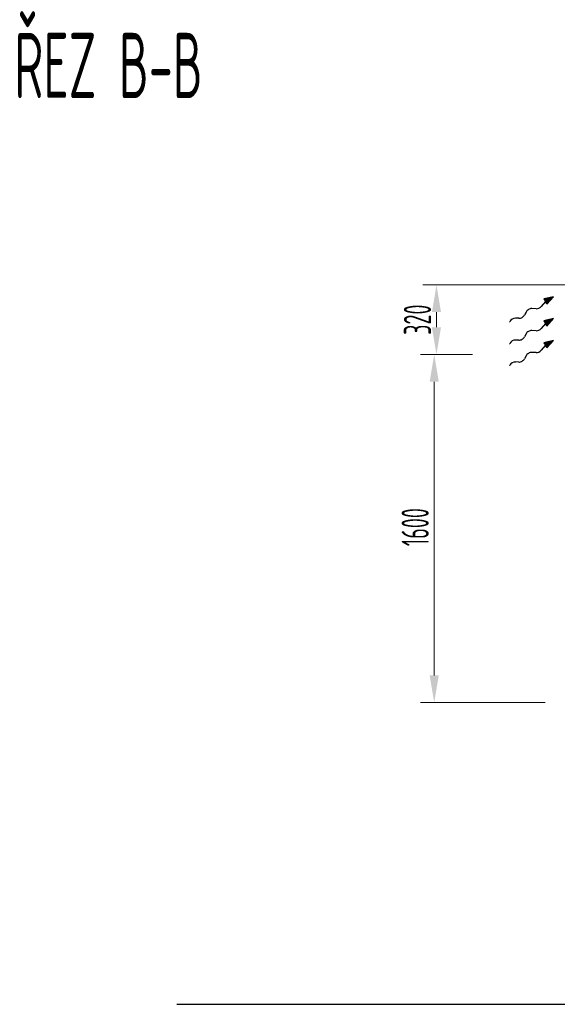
# Model space of a CAD drawing. Header units: millimetres. Extents: x 8221 to 89444, y -105166 to -5578.
# Tile 65 of 118: x 8221 to 10692, y -29046 to -24519. Entities that reach past the tile are written whole.
import ezdxf

# ---------------------------------------------------------------- set-up
doc = ezdxf.new("R2010")
doc.units = ezdxf.units.MM
doc.layers.add('UT_KOTY - DIMENZE', color=7, linetype='Continuous', lineweight=5)
doc.layers.add('VZT_50 POPIS - OBECNE', color=7, linetype='Continuous', lineweight=13)
doc.styles.add('ISOCP 2.5', font='isocp.shx', dxfattribs={"width": 0.6, "height": 2.5})

msp = doc.modelspace()

# ---------------------------------------------------------------- linework, layer by layer
at = {"color": 8}
msp.add_line((8944.1, -29045.8), (17704.1, -29045.8), dxfattribs=at)
at = {"layer": 'UT_KOTY - DIMENZE'}
for p, q in [((10965.2, -25738.4), (10074.6, -25738.4)), ((10137.1, -25933.4), (10137.1, -25863.4)), ((10237.6, -26058.4), (10064.2, -26058.4)), ((10302.8, -26058.4), (10074.6, -26058.4)), ((10126.7, -27533.8), (10126.7, -26183.4)), ((10636.3, -27658.8), (10064.2, -27658.8))]:
    msp.add_line(p, q, dxfattribs=at)
for points in [[(10116.3, -25863.4), (10157.9, -25863.4), (10137.1, -25738.4)], [(10116.3, -25933.4), (10157.9, -25933.4), (10137.1, -26058.4)], [(10105.8, -26183.4), (10147.5, -26183.4), (10126.7, -26058.4)], [(10105.8, -27533.8), (10147.5, -27533.8), (10126.7, -27658.8)]]:
    msp.add_solid(points, dxfattribs=at)
at = {"layer": 'VZT_50 POPIS - OBECNE', "color": 0, "lineweight": -2}
for p, q in [((10674.8, -25792.6), (10630.7, -25802.7)), ((10645, -25826.6), (10674.8, -25792.6)), ((10637.9, -25814.6), (10617.9, -25837.4)), ((10630.7, -25802.7), (10637.9, -25814.6)), ((10645, -25826.6), (10637.9, -25814.6)), ((10515.7, -25891.9), (10500.4, -25891.3)), ((10548.7, -25863.2), (10542.3, -25876.1)), ((10594.8, -25848.1), (10575.3, -25847.4)), ((10637.9, -25915.4), (10617.9, -25938.2)), ((10674.8, -25893.4), (10630.7, -25903.4)), ((10630.7, -25903.4), (10637.9, -25915.4)), ((10645, -25927.4), (10637.9, -25915.4)), ((10645, -25927.4), (10674.8, -25893.4)), ((10548.7, -25964), (10542.3, -25976.9)), ((10594.8, -25948.9), (10575.3, -25948.2)), ((10515.7, -25992.7), (10500.4, -25992.1)), ((10637.9, -26016.2), (10617.9, -26039)), ((10674.8, -25994.2), (10630.7, -26004.3)), ((10630.7, -26004.3), (10637.9, -26016.2)), ((10645, -26028.2), (10637.9, -26016.2)), ((10645, -26028.2), (10674.8, -25994.2)), ((10548.7, -26064.8), (10542.3, -26077.7)), ((10594.8, -26049.7), (10575.3, -26049)), ((10515.7, -26093.5), (10500.4, -26092.9))]:
    msp.add_line(p, q, dxfattribs=at)
at = {"layer": 'VZT_50 POPIS - OBECNE'}
for p, q in [((10474.2, -25906.3), (10472.5, -25909.5)), ((10474.2, -26007.1), (10472.5, -26010.3)), ((10474.2, -26107.9), (10472.5, -26111.1))]:
    msp.add_line(p, q, dxfattribs=at)
at = {"layer": 'VZT_50 POPIS - OBECNE', "color": 0, "lineweight": -2}
for centre, start_param, end_param in [((10603.3, -25832.2), 3.908129, 5.191299), ((10491.9, -25907.3), 0.766537, 2.320574), ((10524.2, -25876), 3.908129, 5.516649), ((10566.7, -25863.3), 0.766537, 2.375056), ((10524.2, -25976.8), 3.908129, 5.516649), ((10566.7, -25964.1), 0.766537, 2.375056), ((10603.3, -25933), 3.908129, 5.191299), ((10491.9, -26008.1), 0.766537, 2.320574), ((10566.7, -26064.9), 0.766537, 2.375056), ((10603.3, -26033.8), 3.908129, 5.191299), ((10491.9, -26108.9), 0.766537, 2.320574), ((10524.2, -26077.6), 3.908129, 5.516649)]:
    msp.add_ellipse(centre, major_axis=(18.5, 11), ratio=0.625, start_param=start_param, end_param=end_param, dxfattribs=at)
for points in [[(10645, -25826.6), (10630.7, -25802.7), (10674.8, -25792.6)], [(10645, -25927.4), (10630.7, -25903.4), (10674.8, -25893.4)], [(10645, -26028.2), (10630.7, -26004.3), (10674.8, -25994.2)]]:
    msp.add_solid(points, dxfattribs=at)

# ---------------------------------------------------------------- texts
at = {"layer": 'UT_KOTY - DIMENZE', "char_height": 125, "attachment_point": 5, "rotation": 90, "style": 'ISOCP 2.5'}
for s, insert in [('320', (10049.6, -25898.4)), ('1600', (10039.2, -26852.1))]:
    msp.add_mtext(s, dxfattribs=dict(at, insert=insert))
at = {"layer": 'VZT_50 POPIS - OBECNE', "style": 'ISOCP 2.5', "width": 0.6}
msp.add_text('ŘEZ B-B', height=300, rotation=360, dxfattribs=at).set_placement((8196.7, -24879.4))

doc.saveas('drawing.dxf')
